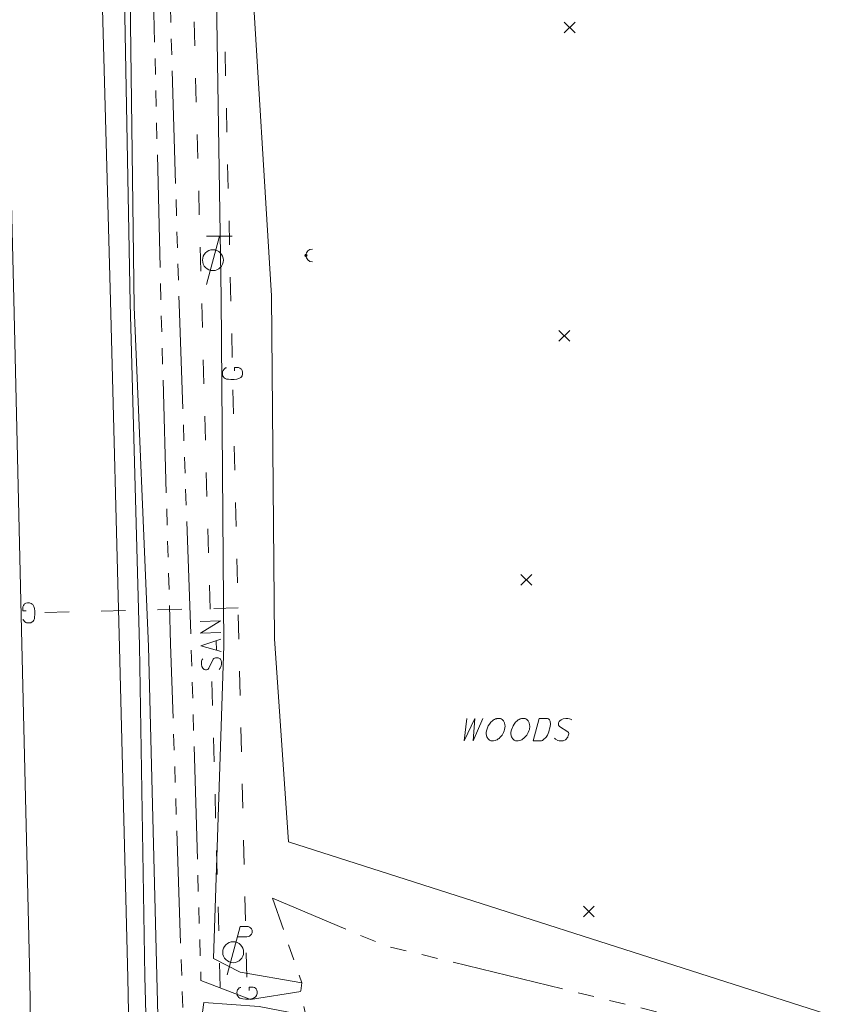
# Model space of a CAD drawing. Extents: x 2286160 to 2289356, y 637815 to 640647.
# Tile 23 of 52: x 2287380 to 2287482, y 639053 to 639175. Entities that reach past the tile are written whole.
import ezdxf

# ---------------------------------------------------------------- set-up
doc = ezdxf.new("R2010")
doc.units = 0
doc.header["$LTSCALE"] = 20
doc.header["$MEASUREMENT"] = 0
for name, pattern in [('DGN Style 2', [64.834538, 38.900723, -25.933815]), ('DGN Style 3', [90.768354, 64.834538, -25.933815]), ('DGN Style 4', [103.800096, 51.867631, -25.933815, 0.064835, -25.933815]), ('stream', [1.4, 0.7, -0.1, 0.1, -0.1, 0.1, -0.1, 0.1, -0.1])]:
    doc.linetypes.add(name, pattern=pattern)
for name, color, linetype, lineweight, true_color in [('DR_X_Ditch', 7, 'stream', 0, 0x40e0d0), ('HY_X_Water_Edge', 7, 'stream', 0, 0x40e0d0), ('SV_X_Top_of_Bank', 7, 'DGN Style 2', 0, 0x548754), ('UT_X_Telecom_Cells', 7, 'Continuous', 0, 0xff8000)]:
    doc.layers.add(name, color=color, linetype=linetype, lineweight=lineweight, true_color=true_color)
for name, color, linetype, lineweight in [('PM_X_Edge_Line', 2, 'Continuous', 0), ('PV_X_COP', 4, 'DGN Style 4', 0), ('PV_X_EOP', 7, 'DGN Style 3', 0), ('SV_X_Random_Point', 7, 'Continuous', 0), ('UT_X_Electric_Cells', 1, 'Continuous', 0), ('UT_X_Gas', 2, 'Continuous', 0), ('UT_X_Misc_Cells', 7, 'Continuous', 0), ('UT_X_Sanitary_Line', 3, 'Continuous', 0), ('VG_X_Text', 7, 'Continuous', 0), ('VG_X_Tree_Line_Lt', 3, 'treelt', 0), ('VG_X_Tree_Line_Rt', 3, 'treert', 0)]:
    doc.layers.add(name, color=color, linetype=linetype, lineweight=lineweight)
doc.linetypes.add('treelt', pattern='A,-0.15,[6,dgnlstyle-ODOT_Linestyles.shx,S=0.002381,R=0,X=0,Y=0],-0.15', length=0.3)
doc.linetypes.add('treert', pattern='A,-0.15,[6,dgnlstyle-ODOT_Linestyles.shx,S=0.002381,R=180,X=0,Y=0],-0.15', length=0.3)

# ---------------------------------------------------------------- blocks, each defined once
blk = doc.blocks.new('X_118')
at = {"layer": 'SV_X_Random_Point'}
for p, q in [((-0.067, -0.067), (0.067, 0.067)), ((-0.067, 0.067), (0.067, -0.067))]:
    blk.add_line(p, q, dxfattribs=at)
blk = doc.blocks.new('X_119')
at = {"layer": 'SV_X_Random_Point'}
for p, q in [((-0.067, -0.067), (0.067, 0.067)), ((-0.067, 0.067), (0.067, -0.067))]:
    blk.add_line(p, q, dxfattribs=at)
blk = doc.blocks.new('X_120')
at = {"layer": 'SV_X_Random_Point'}
for p, q in [((-0.067, -0.067), (0.067, 0.067)), ((-0.067, 0.067), (0.067, -0.067))]:
    blk.add_line(p, q, dxfattribs=at)
blk = doc.blocks.new('X_121')
at = {"layer": 'SV_X_Random_Point'}
for p, q in [((-0.067, -0.067), (0.067, 0.067)), ((-0.067, 0.067), (0.067, -0.067))]:
    blk.add_line(p, q, dxfattribs=at)

msp = doc.modelspace()

# ---------------------------------------------------------------- hatches: boundary and pattern name
at = {"layer": 'UT_X_Misc_Cells'}
h = msp.add_hatch(color=256, dxfattribs=at)
edge = h.paths.add_edge_path()
edge.add_arc((2287415.92, 639145.74), 0.2, 0, 360)

# ---------------------------------------------------------------- linework, layer by layer
at = {"layer": 'DR_X_Ditch', "flags": 128}
for points in [[(2287415.91, 639051.32), (2287410.1, 639052.41), (2287403.24, 639052.92), (2287402.93, 639050.65), (2287403.84, 639022.11), (2287401.53, 639022.24), (2287400.68, 639050.36), (2287399.1, 639097.45), (2287397.9, 639139.61), (2287396.9, 639181.35), (2287395.65, 639223.59), (2287394.77, 639262.72)], [(2287415.27, 639054.29), (2287409.05, 639053.3), (2287402.87, 639055.63), (2287401.66, 639097.18), (2287400.16, 639139.71), (2287398.93, 639181.4), (2287398.79, 639223.4), (2287396.81, 639262.24)]]:
    msp.add_lwpolyline(points, dxfattribs=at)
at = {"layer": 'HY_X_Water_Edge', "flags": 128}
msp.add_lwpolyline([(2287465.64, 639005.05), (2287449.98, 639008.98), (2287439.32, 639016.51), (2287428.06, 639027.04), (2287417.94, 639038.53), (2287415.91, 639051.32), (2287415.27, 639054.29), (2287415.4, 639055.38), (2287411.77, 639065.88), (2287425.7, 639059.99), (2287479.42, 639046.9)], dxfattribs=at)
at = {"layer": 'PM_X_Edge_Line', "flags": 128}
msp.add_lwpolyline([(2287388.91, 639260.46), (2287389.65, 639221.05), (2287390.53, 639180.92), (2287391.65, 639140.11), (2287392.75, 639097.03), (2287393.78, 639055.97), (2287394.56, 639015.47), (2287395.75, 638976.83), (2287397.53, 638934.91), (2287399.3, 638894.68), (2287401.63, 638853.26), (2287404.27, 638808.91), (2287406.58, 638762.6), (2287408.85, 638716.76), (2287410.73, 638671.93), (2287411.7, 638630.26), (2287411.96, 638586.09), (2287412.51, 638545.24), (2287412.76, 638504.84), (2287413, 638465.39), (2287413.12, 638424.03)], dxfattribs=at)
at = {"layer": 'PV_X_COP', "flags": 128}
msp.add_lwpolyline([(2287376.34, 639283.9), (2287376.83, 639261.06), (2287377.67, 639220.64), (2287378.63, 639181.27), (2287379.62, 639140.31), (2287380.62, 639097.44), (2287381.61, 639055.85), (2287382.27, 639015.5), (2287383.14, 638976.38), (2287383.64, 638935.65), (2287384.55, 638894.73), (2287385.52, 638854.77), (2287385.71, 638807.79), (2287386.53, 638763.81), (2287386.79, 638718.79), (2287387.45, 638672.11), (2287389.63, 638631.95), (2287388.12, 638587.45), (2287388.49, 638546.22), (2287388.86, 638504.62), (2287389.31, 638465.37), (2287389.55, 638423.86)], dxfattribs=at)
at = {"layer": 'PV_X_EOP', "flags": 128}
msp.add_lwpolyline([(2287391.72, 639261.53), (2287392.47, 639220.98), (2287393.32, 639180.85), (2287394.08, 639139.83), (2287395.22, 639097.24), (2287395.88, 639056.14), (2287397.04, 639015.27), (2287398.47, 638976.77), (2287399.8, 638934.7), (2287402.74, 638895.05), (2287405.71, 638853.45), (2287407.36, 638809.27), (2287409.49, 638762.27), (2287411.49, 638716.81), (2287413.14, 638671.69), (2287414.43, 638630.77), (2287415.74, 638586.02), (2287416.9, 638545.29), (2287417.78, 638514.98), (2287418.48, 638505.03), (2287417.63, 638465.51), (2287415.18, 638423.83)], dxfattribs=at)
at = {"layer": 'SV_X_Top_of_Bank', "flags": 128}
for points in [[(2287415.4, 639055.38), (2287407.73, 639056.68), (2287404.42, 639058.4), (2287405.7, 639097.27), (2287405.4, 639140.46), (2287404.77, 639180.9), (2287405.26, 639223.73), (2287401.94, 639262.61), (2287400.08, 639311.97)], [(2287394.01, 639262.58), (2287392.85, 639262.4), (2287393.1, 639223.73), (2287394.04, 639181.71), (2287394.56, 639139.32), (2287396.37, 639097.15), (2287397.5, 639051.28), (2287398.99, 639021.88)]]:
    msp.add_lwpolyline(points, dxfattribs=at)
at = {"layer": 'UT_X_Electric_Cells'}
for p, q in [((2287407.73, 639062.36), (2287406.13, 639056.36)), ((2287407.73, 639062.36), (2287408.58, 639062.36)), ((2287407.39, 639061.09), (2287408.58, 639061.09))]:
    msp.add_line(p, q, dxfattribs=at)
msp.add_circle((2287406.88, 639059.16), 1.3, dxfattribs=at)
msp.add_arc((2287408.6, 639061.73), 0.638, 268.8767, 91.1233, dxfattribs=at)
at = {"layer": 'UT_X_Gas'}
for p, q in [((2287405.94, 639168.05), (2287405.87, 639171.05)), ((2287406.1, 639161.05), (2287406.03, 639164.05)), ((2287406.26, 639154.05), (2287406.19, 639157.05)), ((2287406.43, 639147.05), (2287406.36, 639150.05)), ((2287406.59, 639140.06), (2287406.52, 639143.06)), ((2287406.76, 639133.06), (2287406.69, 639136.06)), ((2287406.92, 639126.06), (2287406.85, 639129.06)), ((2287407.08, 639119.06), (2287407.01, 639122.06)), ((2287407.25, 639112.06), (2287407.18, 639115.06)), ((2287407.41, 639105.07), (2287407.34, 639108.06)), ((2287400.49, 639101.78), (2287397.49, 639101.71)), ((2287407.48, 639101.94), (2287404.49, 639101.87)), ((2287386.49, 639101.45), (2287383.49, 639101.38)), ((2287393.49, 639101.61), (2287390.49, 639101.54)), ((2287407.58, 639098.07), (2287407.51, 639101.07)), ((2287407.74, 639091.07), (2287407.67, 639094.07)), ((2287407.9, 639084.07), (2287407.83, 639087.07)), ((2287408.07, 639077.07), (2287408, 639080.07)), ((2287408.23, 639070.08), (2287408.16, 639073.07)), ((2287408.4, 639063.08), (2287408.33, 639066.08)), ((2287408.56, 639056.08), (2287408.49, 639059.08))]:
    msp.add_line(p, q, dxfattribs=at)
at = {"layer": 'UT_X_Gas', "flags": 128}
for points in [[(2287406.03, 639131.78), (2287405.93, 639131.76), (2287405.83, 639131.7), (2287405.74, 639131.59), (2287405.62, 639131.45), (2287405.58, 639131.35), (2287405.57, 639131.28), (2287405.55, 639131.16), (2287405.56, 639130.92), (2287405.58, 639130.82), (2287405.6, 639130.76), (2287405.64, 639130.69), (2287405.76, 639130.53), (2287405.9, 639130.44), (2287406.06, 639130.38), (2287406.28, 639130.35), (2287406.59, 639130.32), (2287407.01, 639130.32), (2287407.34, 639130.35), (2287407.6, 639130.44), (2287407.83, 639130.56), (2287407.9, 639130.66), (2287407.98, 639130.78), (2287408.05, 639131), (2287408.05, 639131.22), (2287408, 639131.43), (2287407.96, 639131.51), (2287407.92, 639131.59), (2287407.84, 639131.66), (2287407.72, 639131.74), (2287407.54, 639131.81), (2287407.05, 639131.8), (2287407.06, 639131.39)], [(2287380.77, 639100.56), (2287380.79, 639100.46), (2287380.86, 639100.36), (2287380.96, 639100.27), (2287381.1, 639100.15), (2287381.2, 639100.11), (2287381.27, 639100.1), (2287381.39, 639100.08), (2287381.63, 639100.08), (2287381.73, 639100.11), (2287381.79, 639100.13), (2287381.86, 639100.17), (2287382.02, 639100.29), (2287382.11, 639100.43), (2287382.17, 639100.59), (2287382.2, 639100.81), (2287382.24, 639101.12), (2287382.23, 639101.54), (2287382.2, 639101.87), (2287382.11, 639102.12), (2287381.99, 639102.36), (2287381.89, 639102.43), (2287381.77, 639102.51), (2287381.55, 639102.58), (2287381.33, 639102.58), (2287381.12, 639102.53), (2287381.04, 639102.49), (2287380.96, 639102.45), (2287380.89, 639102.37), (2287380.81, 639102.25), (2287380.74, 639102.07), (2287380.75, 639101.58), (2287381.16, 639101.59)], [(2287407.83, 639054.8), (2287407.73, 639054.78), (2287407.64, 639054.72), (2287407.54, 639054.62), (2287407.43, 639054.48), (2287407.39, 639054.38), (2287407.37, 639054.3), (2287407.35, 639054.18), (2287407.36, 639053.94), (2287407.38, 639053.84), (2287407.4, 639053.79), (2287407.44, 639053.71), (2287407.57, 639053.55), (2287407.71, 639053.46), (2287407.86, 639053.4), (2287408.08, 639053.37), (2287408.4, 639053.34), (2287408.81, 639053.35), (2287409.14, 639053.37), (2287409.4, 639053.46), (2287409.63, 639053.58), (2287409.71, 639053.68), (2287409.78, 639053.8), (2287409.86, 639054.02), (2287409.85, 639054.24), (2287409.81, 639054.45), (2287409.77, 639054.53), (2287409.73, 639054.61), (2287409.65, 639054.68), (2287409.53, 639054.76), (2287409.35, 639054.84), (2287408.85, 639054.82), (2287408.86, 639054.41)]]:
    msp.add_lwpolyline(points, dxfattribs=at)
at = {"layer": 'UT_X_Misc_Cells'}
msp.add_arc((2287416.72, 639145.74), 0.8, 90, 270, dxfattribs=at)
at = {"layer": 'UT_X_Sanitary_Line'}
for p, q in [((2287402.1, 639171.77), (2287402.02, 639174.77)), ((2287402.29, 639164.77), (2287402.21, 639167.77)), ((2287402.48, 639157.78), (2287402.4, 639160.77)), ((2287402.67, 639150.78), (2287402.59, 639153.78)), ((2287402.86, 639143.78), (2287402.78, 639146.78)), ((2287403.05, 639136.78), (2287402.97, 639139.78)), ((2287403.24, 639129.79), (2287403.16, 639132.78)), ((2287403.43, 639122.79), (2287403.35, 639125.79)), ((2287403.62, 639115.79), (2287403.54, 639118.79)), ((2287403.81, 639108.79), (2287403.73, 639111.79)), ((2287404, 639101.8), (2287403.92, 639104.79)), ((2287404.76, 639097.87), (2287404.79, 639096.71)), ((2287404.32, 639089.8), (2287404.24, 639092.8)), ((2287404.51, 639082.8), (2287404.43, 639085.8)), ((2287404.7, 639075.81), (2287404.62, 639078.8)), ((2287404.89, 639068.81), (2287404.81, 639071.81)), ((2287405.08, 639061.81), (2287405, 639064.81)), ((2287405.27, 639054.81), (2287405.19, 639057.81))]:
    msp.add_line(p, q, dxfattribs=at)
at = {"layer": 'UT_X_Sanitary_Line', "flags": 128}
for points in [[(2287405.33, 639098.87), (2287402.83, 639098.8), (2287405.29, 639100.34), (2287402.79, 639100.27)], [(2287405.39, 639096.52), (2287402.87, 639097.24), (2287405.35, 639098.08)], [(2287403.09, 639095.62), (2287403.05, 639095.58), (2287403.02, 639095.52), (2287402.96, 639095.34), (2287402.93, 639095.12), (2287402.93, 639094.96), (2287402.93, 639094.9), (2287403, 639094.65), (2287403.12, 639094.44), (2287403.28, 639094.3), (2287403.44, 639094.27), (2287403.56, 639094.27), (2287403.72, 639094.31), (2287403.85, 639094.47), (2287404.41, 639095.57), (2287404.49, 639095.67), (2287404.57, 639095.71), (2287404.68, 639095.76), (2287404.8, 639095.76), (2287404.92, 639095.74), (2287405, 639095.73), (2287405.1, 639095.69), (2287405.18, 639095.65), (2287405.24, 639095.61), (2287405.3, 639095.56), (2287405.34, 639095.5), (2287405.38, 639095.42), (2287405.4, 639095.36), (2287405.43, 639095.19), (2287405.43, 639094.91), (2287405.4, 639094.73), (2287405.27, 639094.47), (2287405.15, 639094.31)]]:
    msp.add_lwpolyline(points, dxfattribs=at)
at = {"layer": 'UT_X_Telecom_Cells'}
for p, q in [((2287406.76, 639148.15), (2287403.56, 639148.15)), ((2287405.16, 639148.15), (2287403.56, 639142.15))]:
    msp.add_line(p, q, dxfattribs=at)
msp.add_circle((2287404.36, 639145.15), 1.3, dxfattribs=at)
at = {"layer": 'VG_X_Text', "flags": 128}
for points in [[(2287435.92, 639088.22), (2287435.59, 639085.42), (2287436.89, 639088.22), (2287436.69, 639085.42), (2287437.88, 639088.22)], [(2287439.64, 639088.2), (2287439.58, 639088.18), (2287439.49, 639088.15), (2287439.36, 639088.09), (2287439.22, 639088.02), (2287439.09, 639087.93), (2287438.89, 639087.74), (2287438.72, 639087.51), (2287438.58, 639087.29), (2287438.39, 639086.81), (2287438.32, 639086.5), (2287438.32, 639086.28), (2287438.34, 639086.1), (2287438.36, 639086.02), (2287438.41, 639085.91), (2287438.47, 639085.8), (2287438.52, 639085.73), (2287438.56, 639085.66), (2287438.63, 639085.6), (2287438.72, 639085.53), (2287438.89, 639085.44), (2287439, 639085.42), (2287439.22, 639085.42), (2287439.42, 639085.46), (2287439.53, 639085.51), (2287439.66, 639085.57), (2287439.82, 639085.66), (2287439.91, 639085.73), (2287440.06, 639085.88), (2287440.17, 639086.02), (2287440.28, 639086.15), (2287440.39, 639086.3), (2287440.48, 639086.48), (2287440.55, 639086.66), (2287440.61, 639086.85), (2287440.66, 639087.25), (2287440.63, 639087.43), (2287440.59, 639087.65), (2287440.46, 639087.93), (2287440.3, 639088.09), (2287440.19, 639088.15), (2287440.08, 639088.2), (2287439.95, 639088.22), (2287439.8, 639088.22), (2287439.64, 639088.2)], [(2287442.71, 639088.2), (2287442.64, 639088.18), (2287442.55, 639088.15), (2287442.42, 639088.09), (2287442.29, 639088.02), (2287442.16, 639087.93), (2287441.96, 639087.74), (2287441.78, 639087.51), (2287441.65, 639087.29), (2287441.45, 639086.81), (2287441.38, 639086.5), (2287441.38, 639086.28), (2287441.41, 639086.1), (2287441.43, 639086.02), (2287441.47, 639085.91), (2287441.54, 639085.8), (2287441.58, 639085.73), (2287441.63, 639085.66), (2287441.69, 639085.6), (2287441.78, 639085.53), (2287441.96, 639085.44), (2287442.07, 639085.42), (2287442.29, 639085.42), (2287442.49, 639085.46), (2287442.6, 639085.51), (2287442.73, 639085.57), (2287442.88, 639085.66), (2287442.97, 639085.73), (2287443.13, 639085.88), (2287443.24, 639086.02), (2287443.35, 639086.15), (2287443.46, 639086.3), (2287443.54, 639086.48), (2287443.61, 639086.66), (2287443.68, 639086.85), (2287443.72, 639087.25), (2287443.7, 639087.43), (2287443.65, 639087.65), (2287443.52, 639087.93), (2287443.37, 639088.09), (2287443.26, 639088.15), (2287443.15, 639088.2), (2287443.02, 639088.22), (2287442.86, 639088.22), (2287442.71, 639088.2)], [(2287444.89, 639088.22), (2287445.86, 639088.22), (2287445.95, 639088.2), (2287446.04, 639088.15), (2287446.1, 639088.11), (2287446.17, 639088.02), (2287446.21, 639087.96), (2287446.26, 639087.87), (2287446.32, 639087.51), (2287446.28, 639087.21), (2287446.19, 639086.9), (2287446.15, 639086.74), (2287446.08, 639086.54), (2287445.93, 639086.15), (2287445.77, 639085.88), (2287445.7, 639085.8), (2287445.48, 639085.62), (2287445.31, 639085.49), (2287445.26, 639085.46), (2287445.2, 639085.44), (2287445.11, 639085.42), (2287444.14, 639085.42), (2287444.89, 639088.22)], [(2287448.95, 639088.02), (2287448.79, 639088.11), (2287448.66, 639088.18), (2287448.44, 639088.22), (2287448.26, 639088.22), (2287448.2, 639088.22), (2287447.89, 639088.15), (2287447.73, 639088.09), (2287447.62, 639088.02), (2287447.47, 639087.91), (2287447.38, 639087.82), (2287447.31, 639087.67), (2287447.29, 639087.54), (2287447.29, 639087.36), (2287447.42, 639087.21), (2287448.46, 639086.54), (2287448.55, 639086.46), (2287448.57, 639086.37), (2287448.57, 639086.28), (2287448.55, 639086.17), (2287448.5, 639086.04), (2287448.48, 639085.97), (2287448.44, 639085.88), (2287448.35, 639085.77), (2287448.28, 639085.69), (2287448.15, 639085.55), (2287447.98, 639085.46), (2287447.89, 639085.44), (2287447.69, 639085.42), (2287447.38, 639085.42), (2287447.2, 639085.46), (2287446.94, 639085.62), (2287446.81, 639085.75)]]:
    msp.add_lwpolyline(points, dxfattribs=at)
at = {"layer": 'VG_X_Tree_Line_Lt', "flags": 128}
msp.add_lwpolyline([(2287413.76, 639072.87), (2287412.02, 639098.11), (2287411.63, 639140.73), (2287409.12, 639182.08), (2287407.87, 639222.91), (2287404.45, 639262.19)], dxfattribs=at)
at = {"layer": 'VG_X_Tree_Line_Rt'}
msp.add_line((2287413.76, 639072.87), (2287481.57, 639051.16), dxfattribs=at)

# ---------------------------------------------------------------- block references
at = {"layer": 'SV_X_Random_Point', "xscale": 10, "yscale": 10, "zscale": 10}
for name, p in [('X_118', (2287448.69, 639174.06)), ('X_119', (2287448.03, 639135.75)), ('X_120', (2287443.3, 639105.44)), ('X_121', (2287451.06, 639064.23))]:
    msp.add_blockref(name, p, dxfattribs=at)

doc.saveas('drawing.dxf')
